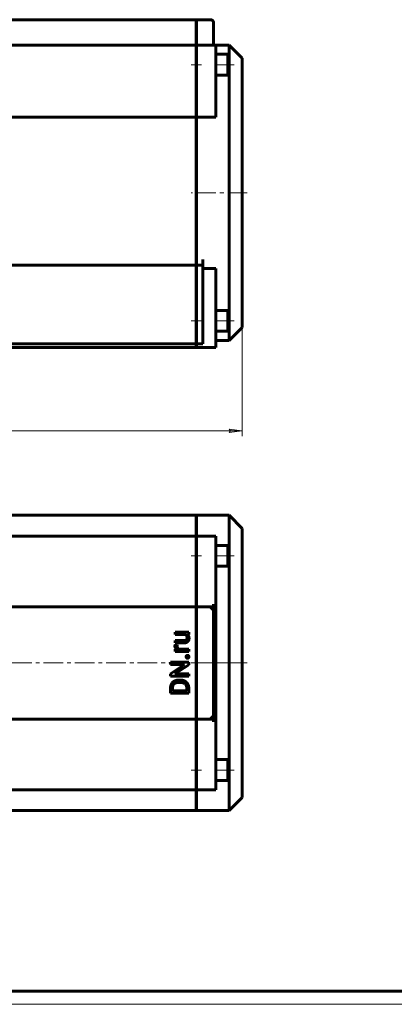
# Model space of a CAD drawing. Header units: millimetres. Extents: x 0 to 841, y 0 to 594.
# Tile 15 of 26: x 269 to 413, y 0 to 377. Entities that reach past the tile are written whole.
import ezdxf

# ---------------------------------------------------------------- set-up
doc = ezdxf.new("R2010")
doc.units = ezdxf.units.MM
for name, pattern in [('K5LT_AXLED', [12, 7.5, -1.5, 1.5, -1.5]), ('K5LT_BASIC', [0]), ('K5LT_THIN', [0])]:
    doc.linetypes.add(name, pattern=pattern)
doc.layers.add('Системный слой', color=7, linetype='Continuous')
doc.layers.add('Системный слой (1)', color=7, linetype='Continuous', true_color=0x6c6c6c)
doc.styles.add('KDIMTEXTSTYLE', font='txt', dxfattribs={"width": 0.96, "oblique": 15, "height": 5})
doc.styles.add('KTEXTSTYLE', font='txt', dxfattribs={"width": 0.96, "height": 5})
doc.dimstyles.new('KDIMSTYLE (0.50)', dxfattribs={"dimtxt": 5, "dimasz": 1, "dimexe": 2, "dimexo": 0, "dimgap": 1, "dimtad": 1, "dimlfac": 2, "dimtxsty": 'KDIMTEXTSTYLE', "dimsah": 1, "dimcen": 0, "dimdle": 1, "dimadec": 0, "dimazin": 0, "dimtfac": 0.667, "dimtmove": 0, "dimatfit": 3, "dimfxl": 1, "dimtvp": 1, "dimtolj": 1, "dimtzin": 0, "dimarcsym": 0})

# ---------------------------------------------------------------- blocks, each defined once
blk = doc.blocks.new('U13')
at = {"layer": 'Системный слой (1)', "color": 150, "linetype": 'K5LT_BASIC', "lineweight": 60, "true_color": 0x0080ff}
for p, q in [((349.44, 363.08), (349.44, 367.08)), ((349.44, 310.58), (349.44, 356.08)), ((349.44, 265.08), (349.44, 310.58)), ((349.44, 254.08), (349.44, 258.08))]:
    blk.add_line(p, q, dxfattribs=at)
blk = doc.blocks.new('U14')
at = {"layer": 'Системный слой (1)', "color": 150, "linetype": 'K5LT_BASIC', "lineweight": 60, "true_color": 0x0080ff}
for p, q in [((354.44, 310.58), (354.44, 362.08)), ((354.44, 259.08), (354.44, 310.58))]:
    blk.add_line(p, q, dxfattribs=at)
blk = doc.blocks.new('D1')
at = {"layer": 'Системный слой (1)'}
for points in [[(92.94, 219.49), (93.44, 220.15), (88.44, 219.49), (93.44, 218.83)], [(349.44, 218.83), (354.44, 219.49), (349.44, 220.15), (349.94, 219.49)]]:
    blk.add_hatch(color=7, dxfattribs=at).paths.add_polyline_path(points)
at = {"layer": 'Системный слой (1)', "color": 7, "linetype": 'K5LT_THIN', "lineweight": 18}
for p, q in [((88.44, 259.08), (88.44, 217.49)), ((354.44, 259.08), (354.44, 217.49)), ((88.44, 219.49), (93.44, 220.15)), ((93.44, 218.83), (88.44, 219.49)), ((93.44, 220.15), (92.94, 219.49)), ((92.94, 219.49), (93.44, 218.83)), ((349.94, 219.49), (349.44, 220.15)), ((349.44, 220.15), (354.44, 219.49)), ((354.44, 219.49), (349.44, 218.83)), ((349.44, 218.83), (349.94, 219.49))]:
    blk.add_line(p, q, dxfattribs=at)
blk.add_wipeout([(216.1, 220.49), (216.1, 227.87), (226.35, 227.87), (226.35, 220.49)]).dxf.layer = 'Системный слой (1)'
blk.add_line((88.44, 219.49), (354.44, 219.49), dxfattribs=at)
at = {"layer": 'Системный слой (1)', "color": 7, "insert": (216.1, 227.08), "char_height": 5, "attachment_point": 1, "style": 'KTEXTSTYLE'}
blk.add_mtext('\\fArial|b0|c204|p34;\\H5.0;\\W1.000;\\Q15;\\fGOST Type AU|b0|i0|c204|p34;\\Q15;\\W0.960;532', dxfattribs=at)
blk = doc.blocks.new('KDIMARROW_01')
at = {"layer": 'Системный слой'}
blk.add_hatch(color=0, dxfattribs=at).paths.add_polyline_path([(-5, -0.66), (0, 0), (-5, 0.66), (-4.5, 0)])
at = {"layer": 'Системный слой', "color": 0, "linetype": 'K5LT_THIN', "lineweight": 18}
for p, q in [((-4.5, 0), (-5, 0.66)), ((-5, 0.66), (0, 0)), ((0, 0), (-5, -0.66)), ((-5, -0.66), (-4.5, 0))]:
    blk.add_line(p, q, dxfattribs=at)
at = {"layer": 'Системный слой (1)', "color": 0, "linetype": 'K5LT_THIN', "lineweight": 18}
blk.add_line((644.22, 310.58), (643.72, 310.58), dxfattribs=at)
blk = doc.blocks.new('U45')
at = {"layer": 'Системный слой (1)', "color": 150, "linetype": 'K5LT_BASIC', "lineweight": 60, "true_color": 0x0080ff}
for p, q in [((349.44, 175.15), (349.44, 187.15)), ((349.44, 93.15), (349.44, 168.15)), ((349.44, 74.15), (349.44, 86.15))]:
    blk.add_line(p, q, dxfattribs=at)
blk = doc.blocks.new('U47')
at = {"layer": 'Системный слой (1)', "color": 150, "linetype": 'K5LT_BASIC', "lineweight": 60, "true_color": 0x0080ff}
for p, q in [((209.69, 74.15), (105.99, 74.15)), ((224.69, 74.15), (218.19, 74.15)), ((336.89, 74.15), (233.19, 74.15))]:
    blk.add_line(p, q, dxfattribs=at)
blk = doc.blocks.new('U48')
at = {"layer": 'Системный слой (1)', "color": 150, "linetype": 'K5LT_BASIC', "lineweight": 60, "true_color": 0x0080ff}
for p, q in [((349.44, 89.65), (349.44, 93.15)), ((349.44, 86.15), (349.44, 89.65))]:
    blk.add_line(p, q, dxfattribs=at)
blk = doc.blocks.new('U49')
at = {"layer": 'Системный слой (1)', "color": 150, "linetype": 'K5LT_BASIC', "lineweight": 60, "true_color": 0x0080ff}
for p, q in [((348.94, 89.65), (348.94, 93.65)), ((348.94, 85.65), (348.94, 89.65))]:
    blk.add_line(p, q, dxfattribs=at)
blk = doc.blocks.new('U54')
at = {"layer": 'Системный слой (1)', "color": 150, "linetype": 'K5LT_BASIC', "lineweight": 60, "true_color": 0x0080ff}
for p, q in [((349.44, 171.65), (349.44, 175.15)), ((349.44, 168.15), (349.44, 171.65))]:
    blk.add_line(p, q, dxfattribs=at)
blk = doc.blocks.new('U55')
at = {"layer": 'Системный слой (1)', "color": 150, "linetype": 'K5LT_BASIC', "lineweight": 60, "true_color": 0x0080ff}
for p, q in [((348.94, 171.65), (348.94, 175.65)), ((348.94, 167.65), (348.94, 171.65))]:
    blk.add_line(p, q, dxfattribs=at)
blk = doc.blocks.new('U107')
at = {"color": 150, "linetype": 'K5LT_BASIC', "lineweight": 60, "true_color": 0x0080ff}
blk.add_line((836, 5), (20, 5), dxfattribs=at)
at = {"color": 7, "linetype": 'K5LT_THIN', "lineweight": 18}
blk.add_line((841, 0), (0, 0), dxfattribs=at)

msp = doc.modelspace()

# ---------------------------------------------------------------- linework, layer by layer
at = {"layer": 'Системный слой (1)', "color": 150, "linetype": 'K5LT_BASIC', "lineweight": 60, "true_color": 0x0080ff}
for p, q in [((336.8897, 376.8306), (105.9897, 376.8306)), ((336.8897, 376.8306), (336.8897, 375.8306)), ((342.4397, 376.8306), (336.9397, 376.8306)), ((336.9397, 376.8306), (336.9397, 375.8306)), ((336.8897, 375.8306), (336.8897, 368.0806)), ((336.9397, 375.8306), (336.9397, 368.0806)), ((343.4397, 368.0806), (343.4397, 375.8306)), ((336.8897, 367.0806), (105.9897, 367.0806)), ((336.8897, 368.0806), (336.8897, 367.0806)), ((336.8897, 367.0806), (336.8897, 366.0806)), ((336.8897, 366.0806), (336.8897, 339.5633)), ((336.9397, 368.0806), (336.9397, 367.0806)), ((336.9397, 367.0806), (336.9397, 366.0806)), ((344.4397, 367.0806), (336.9397, 367.0806)), ((336.9397, 366.0806), (336.9397, 339.5633)), ((343.4397, 368.0806), (343.4397, 367.0806)), ((344.4397, 367.0806), (344.4397, 366.0806)), ((349.4397, 367.0806), (344.4397, 367.0806)), ((344.4397, 339.5633), (344.4397, 366.0806)), ((349.4397, 367.0806), (354.4397, 362.0806)), ((336.8897, 362.0806), (336.9397, 362.0806)), ((348.9397, 363.5806), (344.4397, 363.5806)), ((348.9397, 363.5806), (349.4397, 363.0806)), ((348.9397, 355.5806), (348.9397, 363.5806)), ((349.4397, 356.0806), (349.4397, 363.0806)), ((336.8897, 357.0806), (336.9397, 357.0806)), ((348.9397, 355.5806), (344.4397, 355.5806)), ((348.9397, 355.5806), (349.4397, 356.0806)), ((336.8897, 345.5806), (336.9397, 345.5806)), ((336.8897, 339.5633), (105.9897, 339.5633)), ((336.8897, 285.0095), (336.8897, 339.5633)), ((336.9397, 310.5806), (336.9397, 339.5633)), ((344.4397, 339.5633), (336.9397, 339.5633)), ((336.9397, 285.0095), (336.9397, 310.5806)), ((336.8897, 282.8306), (105.9897, 282.8306)), ((336.8897, 282.8306), (336.8897, 285.0095)), ((336.8897, 282.8306), (336.8897, 282.3306)), ((336.9397, 282.8306), (336.9397, 285.0095)), ((336.9397, 282.8306), (336.9397, 282.3306)), ((339.4397, 282.8306), (336.9397, 282.8306)), ((338.9397, 282.3306), (339.4397, 282.8306)), ((339.4397, 285.0095), (339.4397, 282.8306)), ((339.4397, 252.8306), (339.4397, 282.8306)), ((336.8897, 282.3306), (336.8897, 253.3306)), ((336.9397, 282.3306), (336.9397, 253.3306)), ((344.4397, 281.5978), (339.4397, 281.5978)), ((344.4397, 252.3306), (344.4397, 281.5978)), ((336.8897, 275.5806), (336.9397, 275.5806)), ((336.8897, 264.0806), (336.9397, 264.0806)), ((348.9397, 265.5806), (344.4397, 265.5806)), ((348.9397, 265.5806), (349.4397, 265.0806)), ((348.9397, 257.5806), (348.9397, 265.5806)), ((349.4397, 258.0806), (349.4397, 265.0806)), ((336.8897, 259.0806), (336.9397, 259.0806)), ((348.9397, 257.5806), (344.4397, 257.5806)), ((348.9397, 257.5806), (349.4397, 258.0806)), ((349.4397, 254.0806), (354.4397, 259.0806)), ((336.8897, 252.8306), (105.9897, 252.8306)), ((336.8897, 253.3306), (336.8897, 252.8306)), ((336.8897, 252.8306), (336.8897, 252.3306)), ((336.9397, 253.3306), (336.9397, 252.8306)), ((336.9397, 252.8306), (336.9397, 252.3306)), ((339.4397, 252.8306), (336.9397, 252.8306)), ((339.4397, 252.8306), (338.9397, 253.3306)), ((349.4397, 254.0806), (344.4397, 254.0806)), ((105.9897, 251.3306), (336.8897, 251.3306)), ((336.8897, 251.3306), (336.8897, 252.3306)), ((336.9397, 251.3306), (336.9397, 252.3306)), ((336.9397, 251.3306), (344.4397, 251.3306)), ((344.4397, 252.3306), (344.4397, 251.3306)), ((336.8897, 187.1456), (105.9897, 187.1456)), ((336.8897, 179.1456), (336.8897, 187.1456)), ((349.4397, 187.1456), (336.9397, 187.1456)), ((336.9397, 179.1456), (336.9397, 187.1456)), ((349.4397, 187.1456), (354.4397, 182.1456)), ((354.4397, 79.1456), (354.4397, 182.1456)), ((336.8897, 179.1456), (105.9897, 179.1456)), ((336.8897, 179.1456), (336.8897, 178.1456)), ((336.8897, 178.1456), (336.8897, 153.1456)), ((344.4397, 179.1456), (336.9397, 179.1456)), ((336.9397, 179.1456), (336.9397, 178.1456)), ((336.9397, 178.1456), (336.9397, 153.1456)), ((344.4397, 179.1456), (344.4397, 178.1456)), ((344.4397, 130.6456), (344.4397, 178.1456)), ((336.8897, 174.1456), (336.9397, 174.1456)), ((348.9397, 175.6456), (344.4397, 175.6456)), ((348.9397, 175.6456), (349.4397, 175.1456)), ((336.8897, 169.1456), (336.9397, 169.1456)), ((348.9397, 167.6456), (344.4397, 167.6456)), ((348.9397, 167.6456), (349.4397, 168.1456)), ((336.8897, 165.6456), (336.9397, 165.6456)), ((336.8897, 152.1456), (105.9897, 152.1456)), ((336.8897, 152.1456), (336.8897, 153.1456)), ((336.8897, 152.1456), (336.8897, 151.1456)), ((336.8897, 151.1456), (336.8897, 110.1456)), ((336.9397, 152.1456), (336.9397, 153.1456)), ((343.4397, 152.1456), (336.9397, 152.1456)), ((336.9397, 152.1456), (336.9397, 151.1456)), ((336.9397, 151.1456), (336.9397, 110.1456)), ((342.4397, 151.1456), (343.4397, 152.1456)), ((343.4397, 153.1456), (343.4397, 152.1456)), ((343.4397, 109.1456), (343.4397, 152.1456)), ((334.0317, 142.4359), (328.8324, 142.4359)), ((328.8324, 142.4359), (328.8324, 141.5421)), ((328.8324, 141.5421), (332.6155, 141.5421)), ((333.5173, 141.5669), (334.0317, 141.5854)), ((334.0317, 141.5854), (334.0317, 142.4359)), ((329.6301, 137.5357), (328.8036, 137.5405)), ((332.1961, 139.2308), (328.8324, 139.2308)), ((328.8324, 139.2308), (328.8324, 138.3418)), ((328.8324, 138.3418), (332.1865, 138.3418)), ((329.4269, 135.9097), (328.8324, 135.8923)), ((328.8324, 135.8923), (328.8324, 135.0273)), ((334.0317, 135.9163), (330.3382, 135.9163)), ((334.0317, 135.0273), (334.0317, 135.9163)), ((328.8324, 135.0273), (334.0317, 135.0273)), ((327.0352, 130.9129), (327.0352, 129.9951)), ((334.0317, 130.9129), (327.0352, 130.9129)), ((327.0352, 129.9951), (332.446, 129.9951)), ((332.446, 129.9951), (327.0352, 126.4584)), ((328.6354, 126.4584), (334.0317, 129.9807)), ((334.0317, 129.9807), (334.0317, 130.9129)), ((344.4397, 83.1456), (344.4397, 130.6456)), ((327.0352, 126.4584), (327.0352, 125.531)), ((327.0352, 125.531), (334.0317, 125.531)), ((334.0317, 126.4584), (328.6354, 126.4584)), ((334.0317, 125.531), (334.0317, 126.4584)), ((327.0352, 121.0285), (327.0352, 119.0487)), ((327.7945, 121.0285), (327.7945, 119.9761)), ((330.7449, 123.1957), (330.3172, 123.1957)), ((330.7449, 124.1135), (330.3268, 124.1135)), ((333.2773, 119.9761), (333.2773, 120.942)), ((334.0317, 119.0487), (334.0317, 120.942)), ((327.0352, 119.0487), (334.0317, 119.0487)), ((327.7945, 119.9761), (333.2773, 119.9761)), ((336.8897, 110.1456), (336.8897, 109.1456)), ((336.9397, 110.1456), (336.9397, 109.1456)), ((343.4397, 109.1456), (342.4397, 110.1456)), ((336.8897, 109.1456), (105.9897, 109.1456)), ((336.8897, 109.1456), (336.8897, 108.1456)), ((336.8897, 108.1456), (336.8897, 83.1456)), ((343.4397, 109.1456), (336.9397, 109.1456)), ((336.9397, 109.1456), (336.9397, 108.1456)), ((336.9397, 108.1456), (336.9397, 83.1456)), ((343.4397, 109.1456), (343.4397, 108.1456)), ((336.8897, 95.6456), (336.9397, 95.6456)), ((336.8897, 92.1456), (336.9397, 92.1456)), ((348.9397, 93.6456), (344.4397, 93.6456)), ((348.9397, 93.6456), (349.4397, 93.1456)), ((336.8897, 87.1456), (336.9397, 87.1456)), ((336.8897, 83.1456), (336.8897, 82.1456)), ((336.9397, 83.1456), (336.9397, 82.1456)), ((348.9397, 85.6456), (344.4397, 85.6456)), ((344.4397, 83.1456), (344.4397, 82.1456)), ((348.9397, 85.6456), (349.4397, 86.1456)), ((336.8897, 82.1456), (105.9897, 82.1456)), ((336.8897, 74.1456), (336.8897, 82.1456)), ((344.4397, 82.1456), (336.9397, 82.1456)), ((336.9397, 74.1456), (336.9397, 82.1456)), ((349.4397, 74.1456), (354.4397, 79.1456)), ((349.4397, 74.1456), (336.9397, 74.1456))]:
    msp.add_line(p, q, dxfattribs=at)
at = {"layer": 'Системный слой (1)', "color": 30, "linetype": 'K5LT_AXLED', "lineweight": 18, "true_color": 0xff8000}
for p, q in [((338.9397, 359.5806), (334.8897, 359.5806)), ((351.4397, 359.5806), (342.4397, 359.5806)), ((356.4397, 310.5806), (334.8897, 310.5806)), ((338.9397, 261.5806), (334.8897, 261.5806)), ((351.4397, 261.5806), (342.4397, 261.5806)), ((338.9397, 171.6456), (334.8897, 171.6456)), ((351.4397, 171.6456), (342.4397, 171.6456)), ((86.4397, 130.6456), (356.4397, 130.6456)), ((356.4397, 130.6456), (334.8897, 130.6456)), ((338.9397, 89.6456), (334.8897, 89.6456)), ((351.4397, 89.6456), (342.4397, 89.6456))]:
    msp.add_line(p, q, dxfattribs=at)
at = {"layer": 'Системный слой (1)', "color": 150, "linetype": 'K5LT_BASIC', "lineweight": 60, "true_color": 0x0080ff}
msp.add_arc((342.4397, 375.8306), 1, 0, 90, dxfattribs=at)
for points in [[(332.6155, 141.5421), (332.9515, 141.3938), (333.1548, 141.0856)], [(333.1355, 139.5263), (333.0034, 139.3894), (332.7751, 139.3101)], [(333.3205, 139.8339), (333.2677, 139.6633), (333.1355, 139.5263)], [(333.1548, 141.0856), (333.3734, 140.7541), (333.3734, 140.187)], [(333.3734, 140.187), (333.3734, 140.0045), (333.3205, 139.8339)], [(334.0173, 139.3533), (334.1278, 139.6681), (334.1278, 140.0477)], [(328.7579, 137.3675), (328.7363, 137.2425), (328.7363, 137.1464)], [(328.7363, 137.1464), (328.7363, 136.7236), (328.9165, 136.4184)], [(328.8036, 137.5405), (328.7795, 137.4924), (328.7579, 137.3675)], [(329.5916, 137.1032), (329.5916, 137.2281), (329.5988, 137.3266)], [(329.9568, 136.1613), (329.7838, 136.3247), (329.5916, 136.7956), (329.5916, 137.1032)], [(329.5988, 137.3266), (329.606, 137.4251), (329.6301, 137.5357)], [(330.3382, 135.9163), (330.119, 136.0082), (329.9568, 136.1613)], [(332.1865, 138.3418), (332.7055, 138.3418), (333.0755, 138.4644)], [(332.7751, 139.3101), (332.5469, 139.2308), (332.1961, 139.2308)], [(333.0755, 138.4644), (333.4455, 138.5869), (333.6761, 138.8127)], [(333.6761, 138.8127), (333.9068, 139.0386), (334.0173, 139.3533)], [(333.1788, 133.4122), (333.0226, 133.2705), (333.0226, 133.0014)], [(333.0226, 133.0014), (333.0226, 132.7323), (333.1788, 132.5905)], [(333.5608, 133.554), (333.3349, 133.554), (333.1788, 133.4122)], [(333.1788, 132.5905), (333.3349, 132.4488), (333.5608, 132.4488)], [(333.9356, 133.4122), (333.7818, 133.554), (333.5608, 133.554)], [(333.5608, 132.4488), (333.7818, 132.4488), (333.9356, 132.5905)], [(334.0894, 133.0014), (334.0894, 133.2705), (333.9356, 133.4122)], [(333.9356, 132.5905), (334.0894, 132.7323), (334.0894, 133.0014)], [(330.3268, 124.1135), (329.5676, 124.1135), (328.3519, 123.6714), (327.4917, 122.8497), (327.0352, 121.7156), (327.0352, 121.0285)], [(330.3172, 123.1957), (329.7166, 123.1957), (328.7795, 122.9074), (328.1308, 122.35), (327.7945, 121.5475), (327.7945, 121.0285)], [(334.0317, 120.942), (334.0317, 121.6724), (333.5752, 122.8401), (332.7199, 123.6714), (331.5041, 124.1135), (330.7449, 124.1135)], [(333.2773, 120.942), (333.2773, 121.6916), (332.6478, 122.6911), (331.5089, 123.1957), (330.7449, 123.1957)]]:
    msp.add_open_spline(points, degree=2, dxfattribs=at)
for points, knots in [([(334.1278, 140.0477), (334.1278, 140.6051), (333.788, 141.339), (333.5173, 141.5669)], [0, 0, 0, 1.06069996, 2, 2, 2]), ([(328.9165, 136.4184), (329.0967, 136.1133), (329.4216, 135.913), (329.4269, 135.9097)], [0, 0, 0, 1.96722717, 2, 2, 2])]:
    msp.add_open_spline(points, degree=2, knots=knots, dxfattribs=at)

# ---------------------------------------------------------------- block references
at = {"layer": 'Системный слой (1)'}
for name in ['U13', 'U14', 'U45', 'U55', 'U54', 'U49', 'U48', 'U47']:
    msp.add_blockref(name, (0, 0), dxfattribs=at)

# ---------------------------------------------------------------- next in the draw order: dimensions: what is measured, and where the dimension line sits
at = {"layer": 'Системный слой (1)', "color": 7}
dim = msp.add_linear_dim(base=(88.4397, 219.4886), p1=(354.4397, 259.0806), p2=(88.4397, 259.0806), dimstyle='KDIMSTYLE (0.50)', override={"dimexo": 0, "dimpost": '\\fGOST Type AU|b0|c204|p34;\\H5.0;\\W0.960;\\Q15;<>', "dimblk1": 'KDIMARROW_01', "dimblk2": 'KDIMARROW_01', "dimse1": 0, "dimse2": 0, "dimclrt": 7, "dimtol": 1, "dimtp": 0, "dimtm": 0, "dimtdec": 5, "dimtolj": 1}, dxfattribs=at)
dim.commit()
dim.dimension.update_dxf_attribs({"geometry": 'D1', "text_midpoint": (221.4397, 219.4886), "dimtype": 160})

# ---------------------------------------------------------------- next in the draw order: block references
msp.add_blockref('U107', (0, 0))

doc.saveas('drawing.dxf')
